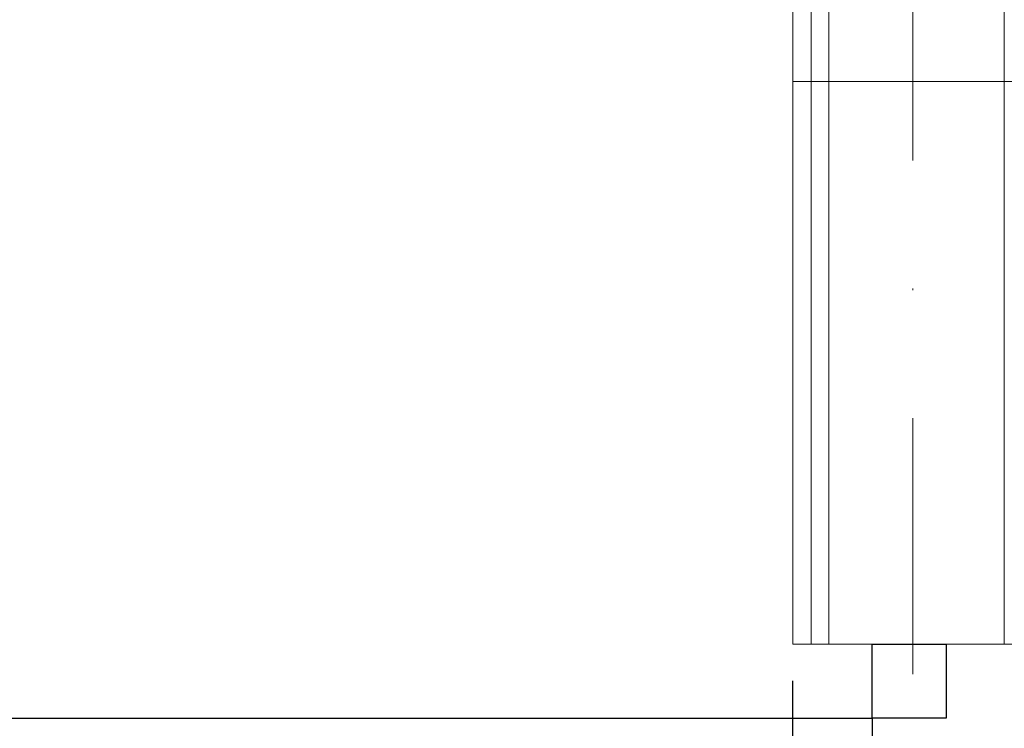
# Model space of a CAD drawing. Header units: inches. Extents: x 67073 to 287261, y -76160 to 48412.
# Tile 10 of 117: x 79098 to 79165, y -41508 to -41459. Entities that reach past the tile are written whole.
import ezdxf

# ---------------------------------------------------------------- set-up
doc = ezdxf.new("R2010")
doc.units = ezdxf.units.IN
doc.header["$MEASUREMENT"] = 0
doc.linetypes.add('DASHDOT', pattern=[1, 0.5, -0.25, 0, -0.25])
doc.linetypes.add('HIDDEN', pattern=[0.375, 0.25, -0.125])
doc.layers.add('p--drzwi', color=251, linetype='Continuous')
doc.layers.add('p--podciąg', color=61, linetype='Continuous')
for name, color, linetype, lineweight in [('p--osie konstr', 1, 'DASHDOT', 15), ('p--płyta GK', 2, 'Continuous', 0), ('p--ściana szkielet', 3, 'Continuous', 0)]:
    doc.layers.add(name, color=color, linetype=linetype, lineweight=lineweight)

# ---------------------------------------------------------------- blocks, each defined once
blk = doc.blocks.new('drzwi-90-100')
for p, q in [((5.05, 87.375), (5.05, 2.525)), ((5.05, 2.525), (0, 2.525)), ((0, 2.525), (0, -2.525)), ((5.05, -2.525), (5.05, 2.525)), ((5.05, 2.525), (10.1, 2.525)), ((0, -2.525), (5.05, -2.525))]:
    blk.add_line(p, q)

msp = doc.modelspace()

# ---------------------------------------------------------------- linework, layer by layer
at = {"layer": 'p--osie konstr', "color": 0, "linetype": 'DASHDOT', "ltscale": 35}
for p, q in [((79158.842, -41714.644), (79158.842, -41131.444)), ((79150.642, -41463.544), (79598.142, -41463.544))]:
    msp.add_line(p, q, dxfattribs=at)
at = {"layer": 'p--podciąg', "color": 0, "linetype": 'HIDDEN', "ltscale": 30}
msp.add_line((79150.642, -41601.994), (79150.642, -41501.994), dxfattribs=at)
at = {"layer": 'p--płyta GK', "color": 0, "ltscale": 35}
for p, q in [((79151.892, -41501.994), (79151.892, -41387.844)), ((79150.642, -41501.994), (79150.642, -41389.094))]:
    msp.add_line(p, q, dxfattribs=at)
at = {"layer": 'p--ściana szkielet', "color": 0, "ltscale": 2}
for p, q in [((79153.092, -41501.994), (79153.092, -41212.144)), ((79165.092, -41501.994), (79165.092, -41212.144)), ((79167.542, -41501.994), (79150.642, -41501.994))]:
    msp.add_line(p, q, dxfattribs=at)

# ---------------------------------------------------------------- block references
at = {"layer": 'p--drzwi', "color": 0, "xscale": -1, "rotation": 89.99999999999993}
msp.add_blockref('drzwi-90-100', (79158.592, -41501.994), dxfattribs=at)

doc.saveas('drawing.dxf')
